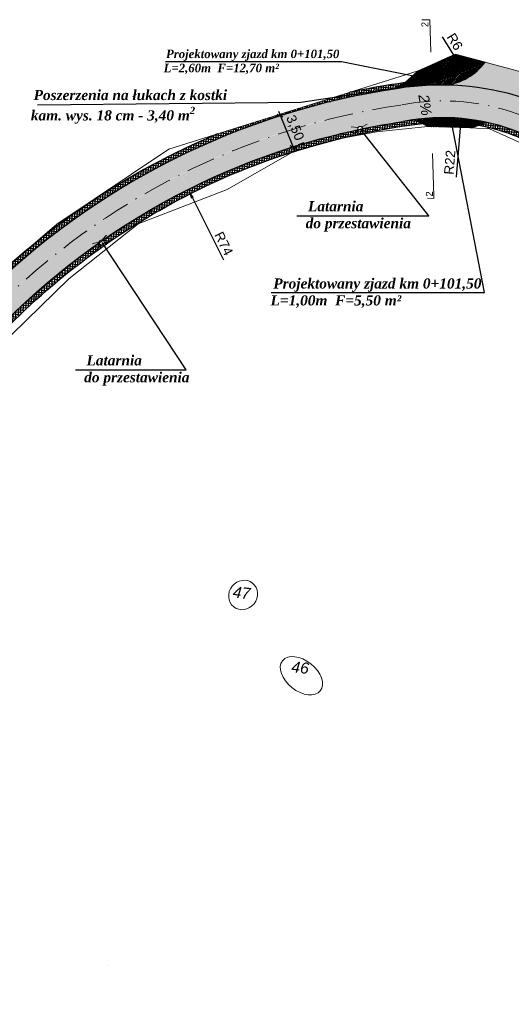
# Model space of a CAD drawing. Header units: millimetres. Extents: x 460 to 2266, y 622 to 2169.
# Tile 7 of 95: x 1879 to 1930, y 1652 to 1755. Entities that reach past the tile are written whole.
import ezdxf

# ---------------------------------------------------------------- set-up
doc = ezdxf.new("R2010")
doc.units = ezdxf.units.MM
doc.header["$XCLIPFRAME"] = 0
doc.linetypes.add('KROPK3-2', pattern=[5, 3, -1, 0, -1])
doc.linetypes.add('PRZER3-1', pattern=[4, 3, -1])
for name, color, linetype, lineweight, true_color in [('drogi', 7, 'Continuous', 20, 0xd6bc51), ('GESDZI_O', 7, 'Continuous', 18, 0x0a0909), ('GESKKL_O', 7, 'PRZER3-1', 18, 0x008000)]:
    doc.layers.add(name, color=color, linetype=linetype, lineweight=lineweight, true_color=true_color)
doc.layers.add('Warstwa 1', color=220, linetype='Continuous', lineweight=20)
doc.styles.add('GEO-INFO', font='plfontwi.shx', dxfattribs={"height": 0.25})
doc.styles.get("Standard").update_dxf_attribs({"font": 'ARIAL.TTF'})
doc.dimstyles.new('ISO-25', dxfattribs={"dimtxt": 2.5, "dimasz": 2.5, "dimexe": 1.25, "dimexo": 0.625, "dimtad": 1, "dimtxsty": 'Standard', "dimcen": 2.5, "dimadec": 0, "dimazin": 0, "dimtfac": 1, "dimtmove": 0, "dimatfit": 3, "dimfxl": 1, "dimarcsym": 0})
picture_1 = doc.add_image_def('image2.tif', size_in_pixel=(3309, 4567))
pattern_1 = [(0, (-5553898.249666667, -5634345.26519057), (0, 0.275), [0.2, -0.07500000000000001]), (90, (-5553898.249666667, -5634345.26519057), (-0.275, 1.683889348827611e-17), [0.2, -0.07500000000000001])]
pattern_2 = [(45, (-5553898.249666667, -5634345.26519057), (-0.08838834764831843, 0.08838834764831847), []), (135, (-5553898.249666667, -5634345.26519057), (-0.08838834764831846, -0.08838834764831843), [])]
pattern_3 = [(85, (-5553898.249666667, -5634345.26519057), (-0.2490486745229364, 0.02178893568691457), []), (175, (-5553898.249666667, -5634345.26519057), (-0.02178893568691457, -0.2490486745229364), [])]

# ---------------------------------------------------------------- blocks, each defined once
blk = doc.blocks.new('*D2840')
at = {"layer": 'Defpoints', "color": 0}
for p in [(1925.01354076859, 1744.553533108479), (1923.192804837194, 1722.591881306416)]:
    blk.add_point(p, dxfattribs=at)
at = {"layer": 'Warstwa 1', "color": 0, "lineweight": -2}
blk.add_line((1924.930918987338, 1743.556952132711), (1924.503855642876, 1738.405729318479), dxfattribs=at)
at = {"layer": 'Warstwa 1', "color": 0}
blk.add_solid([(1925.097015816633, 1743.543181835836), (1924.764822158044, 1743.570722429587), (1925.01354076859, 1744.553533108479)], dxfattribs=at)
at = {"layer": 'Warstwa 1', "color": 0, "insert": (1923.827627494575, 1739.956534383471), "char_height": 2, "attachment_point": 5, "rotation": 85.26071816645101}
blk.add_mtext('{\\H0.5x;R22}', dxfattribs=at)
blk = doc.blocks.new('*D2841')
at = {"layer": 'Defpoints', "color": 0}
for p in [(1896.485176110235, 1737.126898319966), (1929.64132120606, 1670.932358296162)]:
    blk.add_point(p, dxfattribs=at)
at = {"layer": 'Warstwa 1', "color": 0, "lineweight": -2}
blk.add_line((1896.933025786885, 1736.232789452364), (1900.167913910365, 1729.77450153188), dxfattribs=at)
at = {"layer": 'Warstwa 1', "color": 0}
blk.add_solid([(1897.082043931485, 1736.307431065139), (1896.784007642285, 1736.158147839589), (1896.485176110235, 1737.126898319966)], dxfattribs=at)
at = {"layer": 'Warstwa 1', "color": 0, "insert": (1900.214695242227, 1731.467418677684), "char_height": 2, "attachment_point": 5, "rotation": 296.6058049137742}
blk.add_mtext('{\\H0.5x;R74}', dxfattribs=at)
blk = doc.blocks.new('*D2847')
at = {"layer": 'Defpoints', "color": 0}
for p in [(1922.582596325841, 1753.91278889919), (1925.72201683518, 1748.815156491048)]:
    blk.add_point(p, dxfattribs=at)
at = {"layer": 'Warstwa 1', "color": 0, "lineweight": -2}
blk.add_line((1925.197626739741, 1749.66663463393), (1923.090730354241, 1753.087706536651), dxfattribs=at)
at = {"layer": 'Warstwa 1', "color": 0}
blk.add_solid([(1925.055713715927, 1749.57923628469), (1925.339539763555, 1749.754032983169), (1925.72201683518, 1748.815156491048)], dxfattribs=at)
at = {"layer": 'Warstwa 1', "color": 0, "insert": (1924.360856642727, 1752.571083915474), "char_height": 2, "attachment_point": 5, "rotation": 301.6271938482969}
blk.add_mtext('{\\H0.5x;R6}', dxfattribs=at)
blk = doc.blocks.new('_Oblique')
at = {"color": 0, "linetype": 'ByBlock', "lineweight": -2}
blk.add_line((-0.5, -0.5), (0.5, 0.5), dxfattribs=at)
blk = doc.blocks.new('*D2848')
at = {"layer": 'Defpoints', "color": 0}
for p in [(1906.104833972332, 1744.836357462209), (1907.443734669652, 1741.57597211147), (1907.443734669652, 1741.57597211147)]:
    blk.add_point(p, dxfattribs=at)
at = {"layer": 'Warstwa 1', "color": 0, "linetype": 'Continuous', "lineweight": -2}
for p, q in [((1905.914897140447, 1745.298876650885), (1907.633671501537, 1741.113452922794)), ((1906.682982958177, 1745.073778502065), (1907.261131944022, 1745.311199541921)), ((1908.021883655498, 1741.813393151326), (1908.600032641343, 1742.050814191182))]:
    blk.add_line(p, q, dxfattribs=at)
at = {"layer": 'Warstwa 1', "color": 0, "linetype": 'ByBlock', "lineweight": -2, "xscale": 0.5, "yscale": 0.5, "zscale": 0.5}
for p, rotation in [((1906.104833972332, 1744.836357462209), 112.325857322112), ((1907.443734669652, 1741.57597211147), 292.325857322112)]:
    blk.add_blockref('_Oblique', p, dxfattribs=dict(at, rotation=rotation))
at = {"layer": 'Warstwa 1', "color": 0, "lineweight": 20, "insert": (1907.60770225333, 1743.548413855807), "char_height": 2, "attachment_point": 5, "rotation": 292.325857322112}
blk.add_mtext('{\\H0.5x;3,50}', dxfattribs=at)

msp = doc.modelspace()

# ---------------------------------------------------------------- hatches: boundary and pattern name
h = msp.add_hatch()
h.set_pattern_fill('ANSI37', color=141, scale=2, angle=39.99999999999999)
h.set_pattern_definition(pattern_3)
h.paths.add_polyline_path([(1917.772906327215, 1747.58165028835), (1917.601923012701, 1748.060970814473, 0.01373411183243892), (1913.389753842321, 1747.279779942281), (1899.555613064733, 1742.940842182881, 0.01709355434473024), (1894.712251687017, 1740.712617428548), (1894.936628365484, 1740.265789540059, -0.07782616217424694)])
h.paths.add_polyline_path([(1919.176039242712, 1748.295520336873, 0.006915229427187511), (1918.389298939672, 1748.180619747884, 0.002552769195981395), (1917.601923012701, 1748.060970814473), (1917.759154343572, 1747.620202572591, 0.06718569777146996)])
h.paths.add_polyline_path([(1894.936628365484, 1740.265789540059), (1894.712251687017, 1740.712617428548, 0.05819381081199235), (1879.593288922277, 1730.771968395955), (1878.340219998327, 1729.698267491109, 0.01718136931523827), (1874.431753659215, 1726.032255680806), (1860.436363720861, 1710.027887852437), (1860.823195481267, 1709.710691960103), (1874.797503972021, 1725.690952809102, -0.08071996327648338)])
h = msp.add_hatch()
h.set_pattern_fill('ANSI37', color=141, scale=2, angle=39.99999999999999)
h.set_pattern_definition(pattern_3)
h.paths.add_polyline_path([(1914.838054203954, 1742.987403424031, -0.01483180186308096), (1919.141137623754, 1743.746057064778), (1918.970935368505, 1744.223188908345, 0.014526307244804), (1914.735631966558, 1743.47512105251, -0.02334243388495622), (1914.736780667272, 1743.450531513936, -0.2297354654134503), (1914.636292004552, 1743.243369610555)])
h = msp.add_hatch()
h.set_pattern_fill('ANSI37', color=141, scale=2, angle=39.99999999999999)
h.set_pattern_definition(pattern_3)
edge = h.paths.add_edge_path()
edge.add_arc((1929.77441217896, 1670.851316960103), 73.6662045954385, 96.86493149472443, 98.29929343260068)
edge.add_line((1919.141137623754, 1743.746057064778), (1918.970935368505, 1744.223188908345))
edge.add_arc((1923.12730362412, 1723.280363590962), 21.35128401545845, 98.0894814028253, 101.22521071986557, ccw=False)
edge.add_line((1920.122762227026, 1744.41919186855), (1920.969150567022, 1743.989385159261))
h = msp.add_hatch()
h.set_pattern_fill('ANSI37', color=141, scale=2, angle=39.99999999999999)
h.set_pattern_definition(pattern_3)
edge = h.paths.add_edge_path()
edge.add_line((1930.913014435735, 1742.623598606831), (1937.565209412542, 1739.133000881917))
edge.add_line((1937.565209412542, 1739.133000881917), (1937.725910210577, 1739.611764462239))
edge.add_line((1937.725910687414, 1739.611764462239), (1931.119424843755, 1743.079437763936))
edge.add_arc((1923.12730362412, 1723.280364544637), 21.35128355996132, 68.01797410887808, 77.65040411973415)
edge.add_line((1927.693831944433, 1744.137596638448), (1926.82550718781, 1743.807393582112))
edge.add_arc((1923.150186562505, 1723.468189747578), 20.66860403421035, 67.93949587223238, 79.75711169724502, ccw=False)
h = msp.add_hatch()
h.set_pattern_fill('ANSI37', color=141, scale=2, angle=39.99999999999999)
h.set_pattern_definition(pattern_3)
h.paths.add_polyline_path([(1909.628211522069, 1741.709205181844, -0.006503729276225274), (1911.478156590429, 1742.209265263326), (1912.056569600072, 1742.378543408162), (1912.458720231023, 1742.453527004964, -0.00827605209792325), (1914.838054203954, 1742.987403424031), (1914.636292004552, 1743.243369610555, -0.5196098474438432), (1914.222730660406, 1743.367185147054, 0.06375327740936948), (1896.485181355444, 1737.126901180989, 0.03523395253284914), (1887.528827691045, 1731.805447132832, -0.3932425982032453), (1887.751348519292, 1731.566268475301, -0.2752685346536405), (1887.62574150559, 1731.355402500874), (1887.661781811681, 1731.288851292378, -0.08325620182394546)])
h = msp.add_hatch()
h.set_pattern_fill('ANSI37', color=141, scale=2, angle=39.99999999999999)
h.set_pattern_definition(pattern_3)
h.paths.add_polyline_path([(1877.37241747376, 1723.318596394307), (1876.85416319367, 1722.725949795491), (1877.257417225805, 1722.427533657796), (1877.73781301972, 1722.976888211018, -0.0442463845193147), (1887.69477369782, 1731.311851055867), (1887.631152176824, 1731.400192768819, -0.612091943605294), (1887.193708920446, 1731.571569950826, 0.04341418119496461)])
at = {"layer": 'drogi', "lineweight": 5, "true_color": 0xf4e08b}
h = msp.add_hatch(dxfattribs=at)
h.set_pattern_fill('ANGLE', color=41)
h.set_pattern_definition(pattern_1)
edge = h.paths.add_edge_path()
edge.add_arc((1922.936341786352, 1719.79712155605), 28.24540980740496, 90.88373382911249, 94.91571712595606)
edge.add_arc((1925.97889473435, 1686.153990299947), 62.02569051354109, 95.05286876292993, 104.2048782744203)
edge.add_line((1910.75841476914, 1746.283212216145), (1911.80804493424, 1742.936603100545))
edge.add_arc((1928.815558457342, 1672.711725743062), 72.25502587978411, 101.74616934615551, 103.61412592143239, ccw=False)
edge.add_arc((1914.399748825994, 1743.51407960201), 0.2997521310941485, 179.9999627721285, 191.6272851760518, ccw=False)
edge.add_arc((1914.399748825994, 1743.51407960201), 0.2997521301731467, 11.38962997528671, 180, ccw=False)
edge.add_arc((1928.815558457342, 1672.711725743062), 72.25502589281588, 96.22596280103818, 101.27078233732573, ccw=False)
edge.add_arc((1923.337483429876, 1724.602968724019), 20.07656916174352, 62.2560558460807, 96.74489323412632, ccw=False)
edge.add_line((1932.683547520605, 1742.371471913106), (1932.761739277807, 1742.331788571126))
edge.add_line((1932.761739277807, 1742.331788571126), (1934.201718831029, 1745.499140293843))
edge.add_arc((1936.75678875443, 1750.084632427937), 5.249296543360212, 187.6579876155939, 240.87312162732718, ccw=False)
edge.add_line((1931.55430986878, 1749.385113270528), (1927.511412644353, 1750.47661450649))
edge.add_arc((1922.859790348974, 1753.670026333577), 5.642293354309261, 266.3510804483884, 325.5297814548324, ccw=False)
h = msp.add_hatch(dxfattribs=at)
h.set_pattern_fill('ANGLE', color=41)
h.set_pattern_definition(pattern_1)
h.paths.add_polyline_path([(1918.362051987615, 1745.930085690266), (1917.772906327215, 1747.58165028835, 0.1595484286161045), (1874.797503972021, 1725.690952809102), (1853.466723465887, 1701.298229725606), (1849.663285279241, 1696.883798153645), (1850.973235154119, 1695.788368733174), (1876.077355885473, 1724.496078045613, -0.1606318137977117)])
h = msp.add_hatch(dxfattribs=at)
h.set_pattern_fill('ANGLE', color=41)
h.set_pattern_definition(pattern_1)
h.paths.add_polyline_path([(1918.362051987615, 1745.930085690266), (1917.772906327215, 1747.58165028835, 0.07765262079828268), (1894.98442175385, 1740.289768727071), (1895.73795559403, 1738.730206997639, -0.0789117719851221)])
h.paths.add_polyline_path([(1914.185792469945, 1743.359458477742, -0.08043018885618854), (1914.17047884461, 1743.454042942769, -0.9541700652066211), (1914.76866533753, 1743.482116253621, -0.01441663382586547), (1918.970935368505, 1744.223188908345), (1918.371667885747, 1745.903129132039, 0.07884317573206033), (1895.745841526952, 1738.713885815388), (1896.507265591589, 1737.137994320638, -0.0635609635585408)])
h = msp.add_hatch(dxfattribs=at)
h.set_pattern_fill('ANGLE', color=41)
h.set_pattern_definition(pattern_1)
h.paths.add_polyline_path([(1876.077355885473, 1724.496078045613), (1877.396416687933, 1723.342595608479, -0.04366083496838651), (1887.281183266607, 1731.632883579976, -0.3541387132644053), (1887.528827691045, 1731.805447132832, -0.03531753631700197), (1896.507265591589, 1737.137994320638), (1895.721946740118, 1738.701892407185, 0.08053286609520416)])
at = {"layer": 'GESDZI_O', "linetype": 'Continuous', "lineweight": 9}
h = msp.add_hatch(dxfattribs=at)
h.set_pattern_fill('ANSI31', color=43)
h.set_pattern_definition([(45, (-5553295.135113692, -5634346.622787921), (-0.08838834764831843, 0.08838834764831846), [])])
edge = h.paths.add_edge_path()
edge.add_arc((1912.296734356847, 1780.341623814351), 33.5578001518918, 285.4075467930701, 296.97230388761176, ccw=False)
edge.add_arc((1922.936341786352, 1719.79712155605), 28.24540994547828, 88.99255217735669, 93.49903746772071, ccw=False)
edge.add_arc((1922.692801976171, 1753.979038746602), 5.986803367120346, 277.1017716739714, 323.6913560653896)
at = {"layer": 'GESKKL_O', "linetype": 'Continuous', "lineweight": 20}
h = msp.add_hatch(dxfattribs=at)
h.set_pattern_fill('ANSI37', color=30)
h.set_pattern_definition(pattern_2)
h.paths.add_polyline_path([(1924.435947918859, 1749.056396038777, 0.003333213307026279), (1924.851976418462, 1749.221022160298), (1926.6541171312, 1750.010262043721, 0.007163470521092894), (1927.517201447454, 1750.434044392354), (1924.410767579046, 1751.272717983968), (1920.529398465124, 1749.519056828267, -0.1569812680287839), (1917.521554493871, 1747.549436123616), (1919.200020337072, 1747.870988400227), (1921.212744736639, 1747.989951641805, 0.00148894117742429), (1921.405263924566, 1748.04362633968)])
h = msp.add_hatch(dxfattribs=at)
h.set_pattern_fill('ANSI37', color=140, angle=39.99999999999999)
h.set_pattern_definition([(85, (-5553898.249666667, -5634345.26519057), (-0.1245243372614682, 0.01089446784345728), []), (175, (-5553898.249666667, -5634345.26519057), (-0.01089446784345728, -0.1245243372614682), [])])
edge = h.paths.add_edge_path()
edge.add_arc((1915.966014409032, 1753.206274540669), 5.866860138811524, 285.3791105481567, 321.0617625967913)
edge.add_arc((1915.966063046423, 1753.206334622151), 5.866860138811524, 285.3747896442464, 321.06100808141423, ccw=False)
edge.add_arc((1928.886040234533, 1672.651690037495), 75.75502590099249, 98.62757944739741, 98.62786858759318, ccw=False)
h = msp.add_hatch(dxfattribs=at)
h.set_pattern_fill('ANSI37', color=30)
h.set_pattern_definition(pattern_2)
h.paths.add_polyline_path([(1921.049994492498, 1744.480550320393, 0.003050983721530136), (1920.174007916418, 1744.379573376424), (1921.551716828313, 1743.693551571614), (1925.27923967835, 1743.615037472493), (1926.197387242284, 1743.568535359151), (1927.725694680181, 1744.149713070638, 0.083814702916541)])
at = {"layer": 'Warstwa 1', "linetype": 'Continuous', "lineweight": 40}
h = msp.add_hatch(color=0, dxfattribs=at)
h.dxf.hatch_style = 1
h.paths.add_polyline_path([(1920.464077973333, 1744.441676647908), (1920.330093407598, 1747.940741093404), (1920.07655432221, 1747.923276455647)])

# ---------------------------------------------------------------- linework, layer by layer
at = {"color": 141, "true_color": 0xadddf7}
for points in [[(1919.176039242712, 1748.295520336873, 0.006915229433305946), (1918.389298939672, 1748.180619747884, 0.01628745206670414), (1913.389753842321, 1747.279779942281, 0.01628745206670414)], [(1899.555613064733, 1742.940842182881, 0.0980011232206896), (1874.431753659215, 1726.032255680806), (1853.194952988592, 1701.7470031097)], [(1854.077540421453, 1695.813006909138), (1877.290033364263, 1722.403397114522, -0.0825241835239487), (1896.848401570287, 1736.748986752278, -0.07326711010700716)]]:
    msp.add_lwpolyline(points, format="xyb", dxfattribs=at)
for centre, radius, start, end in [((1930.245787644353, 1669.286819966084), 75.27635307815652, 97.07880665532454, 116.4557590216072), ((1923.150187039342, 1723.468189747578), 20.66860403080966, 67.88511506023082, 79.75711169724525)]:
    msp.add_arc(centre, radius, start, end, dxfattribs=at)
at = {"layer": 'GESDZI_O', "color": 1, "linetype": 'Continuous', "lineweight": 9}
for p, q in [((1924.410767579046, 1751.272717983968), (1920.529398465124, 1749.519056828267)), ((1927.581894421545, 1750.416577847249), (1924.410767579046, 1751.272717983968)), ((1921.551716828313, 1743.693551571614), (1920.122762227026, 1744.41919186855)), ((1927.725694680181, 1744.149713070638), (1926.197387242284, 1743.568535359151)), ((1921.551716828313, 1743.693551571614), (1926.197387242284, 1743.568535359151))]:
    msp.add_line(p, q, dxfattribs=at)
at = {"layer": 'GESDZI_O', "color": 141, "linetype": 'Continuous', "lineweight": 9, "true_color": 0xadddf7}
for p, q in [((1915.215404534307, 1743.968109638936), (1914.672611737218, 1743.68298295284)), ((1913.52221920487, 1743.688424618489), (1914.203916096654, 1743.618523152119)), ((1913.707181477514, 1742.916790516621), (1914.253792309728, 1743.255866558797)), ((1915.295739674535, 1743.180375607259), (1914.754349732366, 1743.323340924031)), ((1886.487856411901, 1731.446345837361), (1887.14293529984, 1731.64751294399)), ((1887.938348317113, 1732.363500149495), (1887.549499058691, 1731.889457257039)), ((1888.31919147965, 1731.669283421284), (1887.764874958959, 1731.590062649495)), ((1886.958790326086, 1730.807713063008), (1887.330140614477, 1731.332932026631))]:
    msp.add_line(p, q, dxfattribs=at)
at = {"layer": 'GESDZI_O', "color": 3, "linetype": 'Continuous', "lineweight": 18}
for points in [[(1808.93283178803, 1648.933928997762), (1815.374591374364, 1658.003821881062), (1846.695590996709, 1694.402866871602), (1875.515898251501, 1727.278226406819), (1882.759494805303, 1733.484955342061), (1894.485825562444, 1741.350754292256), (1920.529398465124, 1749.519056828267), (1924.410767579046, 1751.272717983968)], [(1924.410767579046, 1751.272717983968), (1931.545542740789, 1749.34647324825)], [(1937.25293114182, 1739.270151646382), (1927.998997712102, 1743.477286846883), (1925.27923967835, 1743.615037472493), (1921.551716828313, 1743.693551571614), (1916.171853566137, 1743.145864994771), (1912.056569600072, 1742.378543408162), (1907.322292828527, 1740.993007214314), (1900.554214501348, 1737.132060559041), (1891.275771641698, 1733.51638844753), (1884.003110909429, 1727.787440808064), (1873.575654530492, 1717.594858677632), (1856.626816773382, 1695.755051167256), (1855.000924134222, 1690.060935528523), (1826.88179209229, 1661.448843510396), (1813.243415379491, 1639.461502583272)]]:
    msp.add_lwpolyline(points, dxfattribs=at)
at = {"layer": 'GESDZI_O', "color": 43, "linetype": 'Continuous', "lineweight": 9, "true_color": 0xb5b04a}
msp.add_lwpolyline([(1924.410767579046, 1751.272717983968), (1927.517201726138, 1750.434043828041), (1924.605280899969, 1749.112983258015), (1921.269496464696, 1747.998256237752), (1921.269788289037, 1747.993322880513), (1919.200020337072, 1747.870988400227), (1917.521554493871, 1747.549436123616), (1918.527046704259, 1747.927943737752), (1919.18007328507, 1748.298159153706), (1919.18007328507, 1748.298159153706), (1920.529398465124, 1749.519056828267), (1924.410767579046, 1751.272717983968)], dxfattribs=at)
at = {"layer": 'GESDZI_O', "color": 1, "linetype": 'Continuous', "lineweight": 30}
for points in [[(1931.593329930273, 1746.683172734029, 0.118163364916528), (1918.465153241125, 1747.686396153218, 0.1618653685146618), (1874.797503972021, 1725.690952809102), (1853.466723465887, 1701.298229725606)], [(1856.11051084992, 1699.004664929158), (1877.37241747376, 1723.318596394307, -0.1613521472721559), (1918.970935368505, 1744.223188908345)]]:
    msp.add_lwpolyline(points, format="xyb", dxfattribs=at)
at = {"layer": 'GESDZI_O', "color": 5, "linetype": 'KROPK3-2', "lineweight": 13}
msp.add_lwpolyline([(1854.793158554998, 1700.156654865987), (1876.093242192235, 1724.514245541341, -0.1615508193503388), (1918.716819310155, 1745.954640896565, -0.1615508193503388)], format="xyb", dxfattribs=at)
at = {"layer": 'GESDZI_O', "color": 141, "linetype": 'Continuous', "lineweight": 9, "true_color": 0xadddf7}
for centre in [(1914.472998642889, 1743.450531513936), (1887.456202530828, 1731.597610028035)]:
    msp.add_circle(centre, 0.2637818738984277, dxfattribs=at)
at = {"layer": 'GESDZI_O', "color": 1, "linetype": 'Continuous', "lineweight": 30}
for centre, radius, start, end in [((1922.692801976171, 1753.979038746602), 5.986803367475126, 277.1017716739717, 323.6913566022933), ((1923.12730362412, 1723.280364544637), 21.35128356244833, 68.01797410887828, 101.2252112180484)]:
    msp.add_arc(centre, radius, start, end, dxfattribs=at)
at = {"layer": 'GESDZI_O', "color": 1, "linetype": 'Continuous', "lineweight": 9}
for centre, radius, start, end in [((1915.966063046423, 1753.206334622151), 5.866860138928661, 285.3747881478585, 321.0610080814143), ((1929.724942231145, 1670.974309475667), 74.03409398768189, 98.35219035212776, 116.6782025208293)]:
    msp.add_arc(centre, radius, start, end, dxfattribs=at)
at = {"layer": 'GESDZI_O', "color": 5, "linetype": 'KROPK3-2', "lineweight": 13}
msp.add_arc((1923.12730362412, 1723.280364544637), 23.10128356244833, 68.01797429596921, 101.2252107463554, dxfattribs=at)
at = {"layer": 'GESDZI_O', "color": 3, "linetype": 'Continuous', "lineweight": 18}
msp.add_ellipse((1902.234607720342, 1694.728468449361), major_axis=(0.9875282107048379, 1.242172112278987), ratio=0.9242165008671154, start_param=-1.570796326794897, end_param=4.71238898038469, dxfattribs=at)
msp.add_ellipse((1908.326519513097, 1686.284835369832), major_axis=(1.975147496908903, -1.570244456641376), ratio=0.6289009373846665, dxfattribs=at)
at = {"layer": 'GESKKL_O', "color": 5, "linetype": 'Continuous', "lineweight": 20}
for p, q in [((1921.763538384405, 1754.873468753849), (1920.908797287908, 1754.846259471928)), ((1922.176236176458, 1736.188910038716), (1921.512197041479, 1736.204682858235))]:
    msp.add_line(p, q, dxfattribs=at)
at = {"layer": 'GESKKL_O', "color": 52, "linetype": 'Continuous', "lineweight": 30}
msp.add_line((1908.628287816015, 1742.006902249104), (1908.628287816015, 1742.006902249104), dxfattribs=at)
at = {"layer": 'GESKKL_O', "color": 5, "linetype": 'Continuous', "lineweight": 20}
for points in [[(1921.871949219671, 1751.467932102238), (1921.763538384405, 1754.873468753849)], [(1922.176236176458, 1736.188910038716), (1922.182900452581, 1736.469488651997), (1922.042903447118, 1740.867256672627)]]:
    msp.add_lwpolyline(points, dxfattribs=at)
at = {"layer": 'GESKKL_O', "color": 52, "linetype": 'Continuous', "lineweight": 30}
msp.add_lwpolyline([(1892.501793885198, 1734.787118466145), (1892.501793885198, 1734.787118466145), (1892.608450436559, 1734.787118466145), (1892.501793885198, 1734.787118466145)], dxfattribs=at)
at = {"layer": 'Warstwa 1', "color": 0, "linetype": 'Continuous', "lineweight": 25}
for points in [[(1894.11712035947, 1750.497208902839), (1912.524483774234, 1750.497208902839), (1921.087953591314, 1748.785706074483)], [(1880.749423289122, 1745.987116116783), (1908.250035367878, 1746.233983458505), (1924.898305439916, 1748.707994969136)], [(1905.16662790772, 1726.347759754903), (1927.465073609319, 1726.347759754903), (1924.00811769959, 1744.19554570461)], [(1907.852660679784, 1734.366918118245), (1921.633049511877, 1734.366918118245), (1914.472998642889, 1743.450531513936)], [(1884.701007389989, 1718.256818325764), (1896.279621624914, 1718.256818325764), (1887.511546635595, 1731.566268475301)]]:
    msp.add_lwpolyline(points, dxfattribs=at)

# ---------------------------------------------------------------- texts
at = {"layer": 'GESDZI_O', "color": 3, "linetype": 'Continuous', "lineweight": 18, "char_height": 1.092, "width": 17.4080801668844, "attachment_point": 1, "rotation": 354.14295840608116}
for s, insert in [('{\\fArial|b0|i1|c238|p34;\\H1.076x;47}', (1901.233110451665, 1695.641158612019)), ('{\\fArial|b0|i1|c238|p34;\\H1.076x;46}', (1907.353686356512, 1687.822025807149))]:
    msp.add_mtext(s, dxfattribs=dict(at, insert=insert))
at = {"layer": 'GESKKL_O', "color": 5, "linetype": 'Continuous', "lineweight": 20, "char_height": 0.7312500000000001, "width": 1.94235459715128, "attachment_point": 1, "rotation": 90.58663116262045, "style": 'GEO-INFO'}
for insert in [(1920.870757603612, 1754.092302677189), (1921.338894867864, 1736.378214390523)]:
    msp.add_mtext('2', dxfattribs=dict(at, insert=insert))
at = {"layer": 'Warstwa 1', "color": 0, "linetype": 'Continuous', "lineweight": 40, "attachment_point": 1}
for s, insert, char_height, width in [('{\\fTimes New Roman|b0|i0|c238|p18; \\fTimes New Roman|b1|i1|c238|p18;\\H1.3889x;Projektowany zjazd km 0+101,50\\PL=2,60m  F=12,70 m²}', (1893.924536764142, 1751.742242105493), 0.637, 19.37690746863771), ('\\A1;{\\fTimes New Roman|b0|i0|c238|p18; \\fTimes New Roman|b1|i1|c238|p18;\\H1.3889x;Poszerzenia na łukach z kostki kam. wys. 18 cm - 3,40 m\\H0.7x;\\S2^ ;}', (1880.044929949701, 1747.532069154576), 0.7644000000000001, 23.25228896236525), ('{\\fTimes New Roman|b0|i0|c238|p18; \\fTimes New Roman|b1|i1|c238|p18;\\H1.6667x;Latarnia \\Pdo przestawienia}', (1908.772920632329, 1735.901288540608), 0.637, 19.37690746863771), ('{\\fTimes New Roman|b0|i0|c238|p18; \\fTimes New Roman|b1|i1|c238|p18;\\H1.3889x;Projektowany zjazd km 0+101,50\\PL=1,00m  F=5,50 m²}', (1905.09681370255, 1727.828563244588), 0.7644000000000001, 23.25228896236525), ('{\\fTimes New Roman|b0|i0|c238|p18; \\fTimes New Roman|b1|i1|c238|p18;\\H1.6667x;Latarnia \\Pdo przestawienia}', (1885.621267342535, 1719.791189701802), 0.637, 19.37690746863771)]:
    msp.add_mtext(s, dxfattribs=dict(at, insert=insert, char_height=char_height, width=width))
at = {"layer": 'Warstwa 1', "color": 0, "linetype": 'Continuous', "lineweight": 40, "insert": (1920.536435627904, 1746.959039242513, 69.84322739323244), "char_height": 1.019759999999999, "width": 16.25646870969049, "attachment_point": 7, "rotation": 279.24463451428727}
msp.add_mtext('{\\fArial|b0|i1|c238|p34;\\H1.076x;2%}', dxfattribs=at)

# ---------------------------------------------------------------- dimensions: what is measured, and where the dimension line sits
at = {"layer": 'Warstwa 1', "color": 6}
for center, mpoint, text, picture, middle in [((1922.582596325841, 1753.91278889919), (1925.72201683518, 1748.815156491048), '{\\H0.5x;R6}', '*D2847', (1923.670671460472, 1752.146027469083)), ((1923.192804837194, 1722.591881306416), (1925.01354076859, 1744.553533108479), '{\\H0.5x;R22}', '*D2840', (1924.626931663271, 1739.890267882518)), ((1929.64132120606, 1670.932358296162), (1896.485176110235, 1737.126898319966), '{\\H0.5x;R74}', '*D2841', (1899.499408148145, 1731.109138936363))]:
    dim = msp.add_radius_dim(center=center, mpoint=mpoint, text=text, dimstyle='ISO-25', override={"dimtxt": 2, "dimasz": 1, "dimgap": 0.3, "dimtxsty": 'Standard', "dimcen": 1.5}, dxfattribs=at)
    dim.commit()
    dim.dimension.update_dxf_attribs({"geometry": picture, "text_midpoint": middle, "dimtype": 164})
at = {"layer": 'Warstwa 1', "color": 0, "linetype": 'Continuous', "lineweight": 20}
dim = msp.add_aligned_dim(p1=(1906.104833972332, 1744.836357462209), p2=(1907.443734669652, 1741.57597211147), distance=0, text='{\\H0.5x;3,50}', dimstyle='ISO-25', override={"dimtxt": 2, "dimasz": 0.5, "dimgap": 0.3, "dimtxsty": 'Standard', "dimblk1": 'Oblique', "dimblk2": 'Oblique', "dimsah": 1, "dimdle": 0.5}, dxfattribs=at)
dim.commit()
dim.dimension.update_dxf_attribs({"geometry": '*D2848', "text_midpoint": (1907.60770225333, 1743.548413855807)})

# ---------------------------------------------------------------- pictures from other files: only their frames are drawn
at = {"layer": 'GESDZI_O', "color": 253, "linetype": 'Continuous', "lineweight": 18}
image = msp.add_image(picture_1, insert=(1598.023363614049, 1655.961631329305), size_in_units=(210.12149999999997, 290.0045), rotation=-90.00000000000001, dxfattribs=at)
image.set_boundary_path([(-0.5, -0.5), (-0.5, -0.5)])
image.dxf.clipping = 0

doc.saveas('drawing.dxf')
